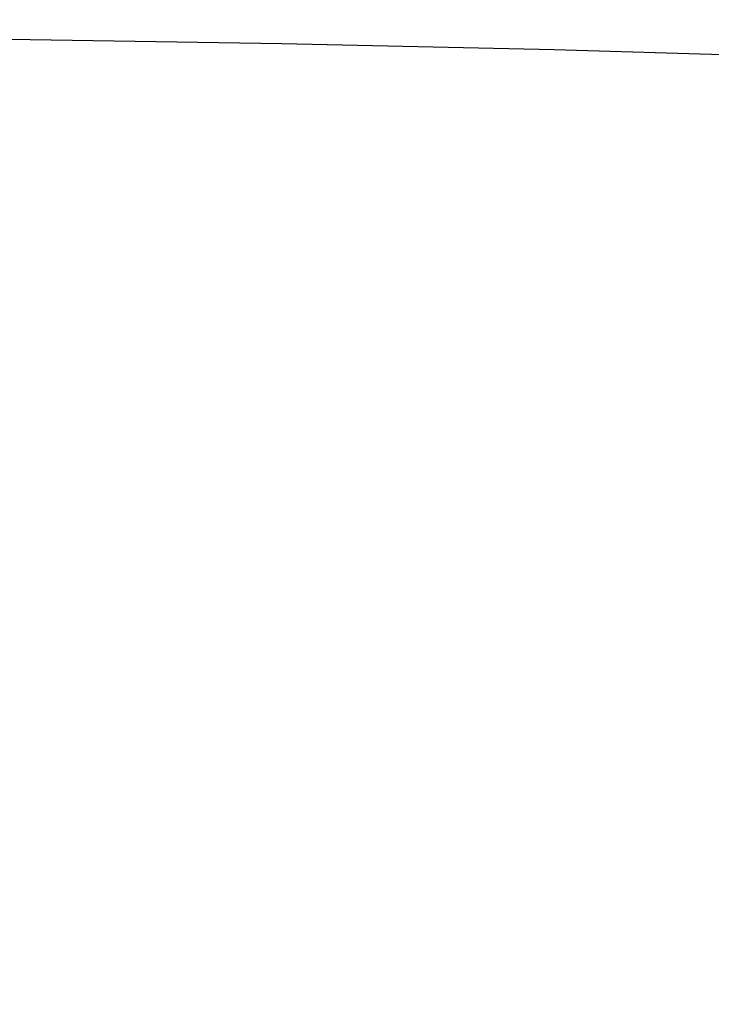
# Model space of a CAD drawing. Header units: millimetres. Extents: x 309 to 494, y 52 to 496.
# Tile 58 of 71: x 401.575 to 401.853, y 107.416 to 107.812. Entities that reach past the tile are written whole.
import ezdxf

# ---------------------------------------------------------------- set-up
doc = ezdxf.new("R2010")
doc.units = ezdxf.units.MM
doc.header["$LTSCALE"] = 47.498
doc.layers.get('0').update_dxf_attribs({"linetype": 'CONTINUOUS'})
doc.layers.add('KONSTR_EL', color=7, linetype='CONTINUOUS')

msp = doc.modelspace()

# ---------------------------------------------------------------- linework, layer by layer
at = {"color": 7, "linetype": 'CONTINUOUS'}
msp.add_arc((401.35066, 90.80547), 65, 7.069714, 172.930286, dxfattribs=at)
at = {"layer": 'KONSTR_EL', "color": 4, "linetype": 'CONTINUOUS'}
for radius in [34, 27.2, 20.4]:
    msp.add_circle((401.35066, 90.80547), radius, dxfattribs=at)
msp.add_arc((401.35066, 90.80547), 17, 180, 90, dxfattribs=at)

doc.saveas('drawing.dxf')
